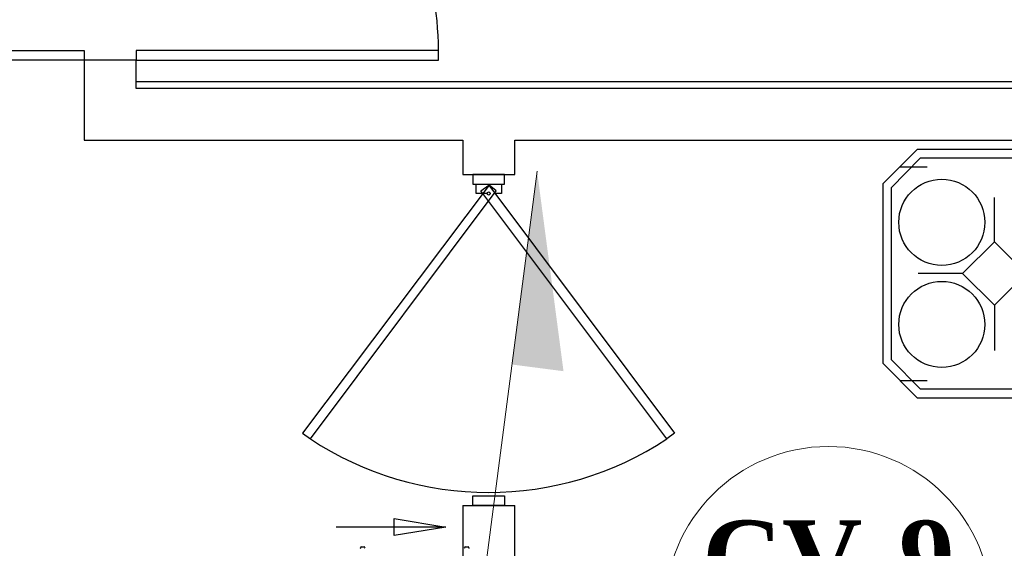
# Model space of a CAD drawing. Header units: millimetres. Extents: x 335 to 739279, y -1 to 84.
# Tile 80 of 244: x 376.54 to 380.34, y 24.92 to 26.95. Entities that reach past the tile are written whole.
import ezdxf

# ---------------------------------------------------------------- set-up
doc = ezdxf.new("R2010")
doc.units = ezdxf.units.MM
doc.header["$MEASUREMENT"] = 0
for name, color, linetype, lineweight in [('CV-Colunas', 7, 'Continuous', 20), ('CV-Indicação coluna', 5, 'Continuous', 20), ('CV-Sentido tubo', 7, 'Continuous', 20), ('CV-Textos coluna', 7, 'Continuous', 20), ('Simbolos', 1, 'Continuous', 30)]:
    doc.layers.add(name, color=color, linetype=linetype, lineweight=lineweight)
doc.styles.add('TimesNewRomanN', font='timesbd.ttf')
doc.dimstyles.get("Standard").update_dxf_attribs({"dimtxt": 0.18, "dimasz": 0.18, "dimexe": 0.18, "dimexo": 0.0625, "dimgap": 0.09, "dimtad": 0, "dimtih": 1, "dimtoh": 1, "dimdec": 4, "dimzin": 0, "dimdsep": 46, "dimtxsty": 'Standard', "dimcen": 0.09, "dimadec": 0, "dimazin": 0, "dimtfac": 1, "dimtdec": 4, "dimtofl": 0, "dimtmove": 0, "dimatfit": 3, "dimfxl": 0, "dimtolj": 1, "dimtzin": 0, "dimarcsym": 0})

msp = doc.modelspace()

# ---------------------------------------------------------------- hatches: boundary and pattern name
at = {"layer": 'CV-Colunas', "linetype": 'Continuous'}
msp.add_hatch(color=256, dxfattribs=at).paths.add_polyline_path([(378.4387, 25.6265), (378.6371, 25.6008), (378.5354, 26.3703), (378.4387, 25.6265)])

# ---------------------------------------------------------------- linework, layer by layer
at = {"color": 7}
for p, q in [((376.7898, 26.7979), (376.7898, 26.4899)), ((376.9898, 26.7979), (376.7898, 26.7979)), ((376.9898, 26.6889), (376.9898, 26.7979)), ((376.9898, 26.7159), (385.9448, 26.7159)), ((376.7898, 26.4899), (378.2488, 26.4899)), ((378.2488, 26.4899), (378.2488, 26.3579)), ((378.4498, 26.4899), (385.7468, 26.4899)), ((378.4498, 26.3579), (378.4498, 26.4899)), ((379.9998, 26.4539), (379.8678, 26.3219)), ((381.0738, 26.4539), (379.9998, 26.4539)), ((380.0118, 26.4209), (379.8998, 26.3069)), ((381.0608, 26.4209), (380.0118, 26.4209)), ((380.0388, 26.3859), (379.9328, 26.3859)), ((378.2488, 26.3579), (378.4498, 26.3579)), ((378.2878, 26.3579), (378.2878, 26.3209)), ((378.4098, 26.3579), (378.2878, 26.3579)), ((378.4098, 26.3209), (378.4098, 26.3579)), ((378.2878, 26.3209), (378.4098, 26.3209)), ((379.8678, 26.3219), (379.8678, 25.6319)), ((379.8998, 26.3069), (379.8998, 25.6459)), ((380.2978, 26.0989), (380.2978, 26.2699)), ((380.1748, 25.9769), (380.0038, 25.9769)), ((380.2978, 25.8549), (380.2978, 25.6809)), ((379.8678, 25.6319), (379.9998, 25.4989)), ((379.8998, 25.6459), (380.0118, 25.5329)), ((379.9328, 25.5649), (380.0388, 25.5649)), ((379.9998, 25.4989), (381.0738, 25.4989)), ((380.0118, 25.5329), (381.0608, 25.5329)), ((378.2878, 25.0839), (378.2878, 25.1209)), ((378.2878, 25.1209), (378.4098, 25.1209)), ((378.4098, 25.1209), (378.4098, 25.0839)), ((378.2488, 25.0839), (378.2488, 22.5099)), ((378.2488, 25.0839), (378.4498, 25.0839)), ((378.4098, 25.0839), (378.2878, 25.0839))]:
    msp.add_line(p, q, dxfattribs=at)
for points in [[(376.7898, 26.7979), (375.6238, 26.7979), (375.6238, 26.8359), (376.7898, 26.8359), (376.7898, 26.7979)], [(376.9898, 26.7979), (378.1558, 26.7979), (378.1558, 26.8359), (376.9898, 26.8359), (376.9898, 26.7979)], [(380.2978, 25.8549), (380.4198, 25.9769), (380.2978, 26.0989), (380.1748, 25.9769), (380.2978, 25.8549)]]:
    msp.add_lwpolyline(points, close=True, dxfattribs=at)
for points in [[(385.9178, 25.5879), (385.9178, 26.6889), (376.9898, 26.6889)], [(378.3398, 26.2849), (378.3008, 26.2849), (378.3008, 26.3209), (378.3978, 26.3209), (378.3978, 26.2849), (378.3748, 26.2849)], [(378.2488, 22.5099), (378.4498, 22.5099), (378.4498, 25.0839)]]:
    msp.add_lwpolyline(points, dxfattribs=at)
at = {"color": 7, "linetype": 'Continuous'}
for points in [[(377.6318, 25.3629), (377.6618, 25.3399), (378.3778, 26.2949), (378.3508, 26.3169), (377.6318, 25.3629)], [(379.0648, 25.3629), (379.0358, 25.3399), (378.3188, 26.2949), (378.3488, 26.3169), (379.0648, 25.3629)]]:
    msp.add_lwpolyline(points, close=True, dxfattribs=at)
at = {"color": 7}
for centre, radius in [((380.0948, 26.1739), 0.1658), ((378.3488, 26.2849), 0.00614), ((380.0948, 25.7809), 0.1658)]:
    msp.add_circle(centre, radius, dxfattribs=at)
for centre, start, end in [((376.7528, 26.8359), 88.058, 180), ((377.0268, 26.8359), 0, 91.942)]:
    msp.add_arc(centre, 1.1286, start, end, dxfattribs=at)
at = {"color": 7, "linetype": 'Continuous'}
msp.add_arc((378.3488, 26.3819), 1.2477, 236.595, 303.369, dxfattribs=at)
at = {"layer": 'CV-Colunas', "linetype": 'Continuous'}
msp.add_line((378.342, 24.8828), (378.5354, 26.3703), dxfattribs=at)
at = {"layer": 'CV-Indicação coluna'}
msp.add_circle((379.6576, 24.681), 0.63, dxfattribs=at)
at = {"layer": 'Simbolos'}
for p, q in [((377.856, 24.9238), (377.855, 24.9198)), ((377.857, 24.9248), (377.869, 24.9248)), ((377.87, 24.9238), (377.871, 24.9208))]:
    msp.add_line(p, q, dxfattribs=at)
at = {"layer": 'Simbolos', "color": 1}
for p, q in [((378.257, 24.9238), (378.256, 24.9198)), ((378.258, 24.9248), (378.27, 24.9248)), ((378.271, 24.9238), (378.271, 24.9208))]:
    msp.add_line(p, q, dxfattribs=at)
at = {"layer": 'Simbolos'}
for centre, start, end in [((377.854, 24.9208), 270, 345), ((377.857, 24.9238), 90, 165), ((377.869, 24.9238), 5, 90), ((377.872, 24.9208), 185, 270)]:
    msp.add_arc(centre, 0.00133, start, end, dxfattribs=at)
at = {"layer": 'Simbolos', "color": 1}
for centre, start, end in [((378.254, 24.9208), 270, 345), ((378.258, 24.9238), 90, 165), ((378.27, 24.9238), 5, 90), ((378.273, 24.9208), 185, 270)]:
    msp.add_arc(centre, 0.00133, start, end, dxfattribs=at)

# ---------------------------------------------------------------- texts
at = {"layer": 'CV-Textos coluna', "insert": (379.6576, 24.7372), "char_height": 0.2824, "width": 1.741633, "attachment_point": 8, "line_spacing_factor": 0.798, "style": 'TimesNewRomanN'}
msp.add_mtext('CV-9', dxfattribs=at)

# ---------------------------------------------------------------- leaders
at = {"layer": 'CV-Sentido tubo'}
msp.add_leader([(378.1841, 25.0007), (377.7605, 25.0007)], dimstyle='Standard', override={"dimasz": 0.2, "dimldrblk": 'CLOSED'}, dxfattribs=at)

doc.saveas('drawing.dxf')
